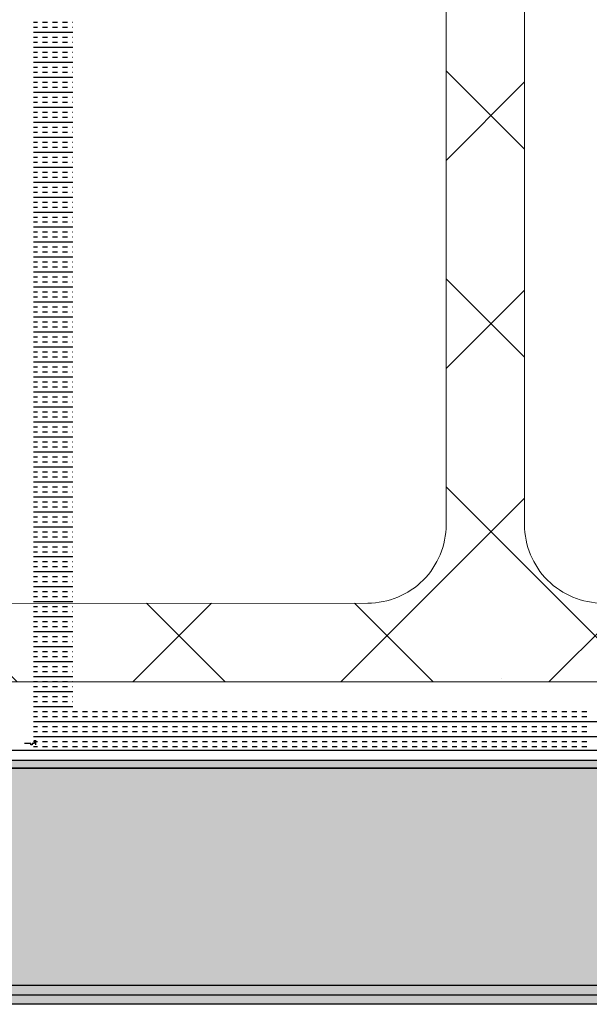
# Model space of a CAD drawing. Header units: millimetres. Extents: x -11575 to 52845, y -36266 to 23021.
# Tile 134 of 184: x 46679 to 47042, y 11101 to 11729. Entities that reach past the tile are written whole.
import ezdxf

# ---------------------------------------------------------------- set-up
doc = ezdxf.new("R2010")
doc.units = ezdxf.units.MM
doc.header["$MEASUREMENT"] = 0
doc.layers.add('GREY SCALE', color=9, linetype='Continuous', true_color=0x808080)
doc.layers.add('GREYSCALE', color=9, linetype='Continuous', lineweight=0, true_color=0x808080)
doc.layers.add('M-MEP-ELCT-TRUNKING', color=7, linetype='Continuous', lineweight=20, true_color=0x960000)

# ---------------------------------------------------------------- blocks, each defined once
blk = doc.blocks.new('FLOOR PLAN')
at = {"layer": 'GREYSCALE', "lineweight": -2, "ltscale": 0.25}
h = blk.add_hatch(color=0, dxfattribs=at)
h.dxf.hatch_style = 1
h.paths.add_polyline_path([(13791.57, 11256.64), (13791.57, 11107.11), (21062.97, 11107.11), (21062.97, 11256.64)])
h = blk.add_hatch(color=0, dxfattribs=at)
h.dxf.hatch_style = 1
h.paths.add_polyline_path([(13949.55, 11251.55), (13949.56, 11101.18), (21261.6, 11101.46), (21261.59, 11251.83)])
at = {"layer": 'GREYSCALE', "color": 0, "lineweight": -2}
for p, q in [((16687.27, 11726.96), (16689.97, 11726.96)), ((16693.15, 11726.96), (16696.33, 11726.96)), ((16699.51, 11726.96), (16702.7, 11726.96)), ((16705.88, 11726.96), (16709.06, 11726.96)), ((16712.25, 11726.96), (16712.33, 11726.96)), ((16687.27, 11723.77), (16689.97, 11723.77)), ((16687.27, 11720.59), (16712.33, 11720.59)), ((16693.15, 11723.77), (16696.33, 11723.77)), ((16699.51, 11723.77), (16702.7, 11723.77)), ((16705.88, 11723.77), (16709.06, 11723.77)), ((16712.25, 11723.77), (16712.33, 11723.77)), ((16687.27, 11717.41), (16689.97, 11717.41)), ((16687.27, 11714.23), (16689.97, 11714.23)), ((16693.15, 11717.41), (16696.33, 11717.41)), ((16693.15, 11714.23), (16696.33, 11714.23)), ((16699.51, 11717.41), (16702.7, 11717.41)), ((16699.51, 11714.23), (16702.7, 11714.23)), ((16705.88, 11717.41), (16709.06, 11717.41)), ((16705.88, 11714.23), (16709.06, 11714.23)), ((16712.25, 11717.41), (16712.33, 11717.41)), ((16712.25, 11714.23), (16712.33, 11714.23)), ((16687.27, 11711.04), (16712.33, 11711.04)), ((16687.27, 11707.86), (16689.97, 11707.86)), ((16693.15, 11707.86), (16696.33, 11707.86)), ((16699.51, 11707.86), (16702.7, 11707.86)), ((16705.88, 11707.86), (16709.06, 11707.86)), ((16712.25, 11707.86), (16712.33, 11707.86)), ((16687.27, 11704.68), (16689.97, 11704.68)), ((16687.27, 11701.49), (16712.33, 11701.49)), ((16693.15, 11704.68), (16696.33, 11704.68)), ((16699.51, 11704.68), (16702.7, 11704.68)), ((16705.88, 11704.68), (16709.06, 11704.68)), ((16712.25, 11704.68), (16712.33, 11704.68)), ((16687.27, 11698.31), (16689.97, 11698.31)), ((16687.27, 11695.13), (16689.97, 11695.13)), ((16693.15, 11698.31), (16696.33, 11698.31)), ((16693.15, 11695.13), (16696.33, 11695.13)), ((16699.51, 11698.31), (16702.7, 11698.31)), ((16699.51, 11695.13), (16702.7, 11695.13)), ((16705.88, 11698.31), (16709.06, 11698.31)), ((16705.88, 11695.13), (16709.06, 11695.13)), ((16712.25, 11698.31), (16712.33, 11698.31)), ((16712.25, 11695.13), (16712.33, 11695.13)), ((16687.27, 11691.95), (16712.33, 11691.95)), ((16687.27, 11688.76), (16689.97, 11688.76)), ((16693.15, 11688.76), (16696.33, 11688.76)), ((16699.51, 11688.76), (16702.7, 11688.76)), ((16705.88, 11688.76), (16709.06, 11688.76)), ((16712.25, 11688.76), (16712.33, 11688.76)), ((16687.27, 11685.58), (16689.97, 11685.58)), ((16687.27, 11682.4), (16712.33, 11682.4)), ((16693.15, 11685.58), (16696.33, 11685.58)), ((16699.51, 11685.58), (16702.7, 11685.58)), ((16705.88, 11685.58), (16709.06, 11685.58)), ((16712.25, 11685.58), (16712.33, 11685.58)), ((16687.27, 11679.22), (16689.97, 11679.22)), ((16687.27, 11676.03), (16689.97, 11676.03)), ((16693.15, 11679.22), (16696.33, 11679.22)), ((16693.15, 11676.03), (16696.33, 11676.03)), ((16699.51, 11679.22), (16702.7, 11679.22)), ((16699.51, 11676.03), (16702.7, 11676.03)), ((16705.88, 11679.22), (16709.06, 11679.22)), ((16705.88, 11676.03), (16709.06, 11676.03)), ((16712.25, 11679.22), (16712.33, 11679.22)), ((16712.25, 11676.03), (16712.33, 11676.03)), ((16687.27, 11672.85), (16712.33, 11672.85)), ((16687.27, 11669.67), (16689.97, 11669.67)), ((16693.15, 11669.67), (16696.33, 11669.67)), ((16699.51, 11669.67), (16702.7, 11669.67)), ((16705.88, 11669.67), (16709.06, 11669.67)), ((16712.25, 11669.67), (16712.33, 11669.67)), ((16687.27, 11666.49), (16689.97, 11666.49)), ((16687.27, 11663.3), (16712.33, 11663.3)), ((16693.15, 11666.49), (16696.33, 11666.49)), ((16699.51, 11666.49), (16702.7, 11666.49)), ((16705.88, 11666.49), (16709.06, 11666.49)), ((16712.25, 11666.49), (16712.33, 11666.49)), ((16687.27, 11660.12), (16689.97, 11660.12)), ((16687.27, 11656.94), (16689.97, 11656.94)), ((16693.15, 11660.12), (16696.33, 11660.12)), ((16693.15, 11656.94), (16696.33, 11656.94)), ((16699.51, 11660.12), (16702.7, 11660.12)), ((16699.51, 11656.94), (16702.7, 11656.94)), ((16705.88, 11660.12), (16709.06, 11660.12)), ((16705.88, 11656.94), (16709.06, 11656.94)), ((16712.25, 11660.12), (16712.33, 11660.12)), ((16712.25, 11656.94), (16712.33, 11656.94)), ((16687.27, 11653.75), (16712.33, 11653.75)), ((16687.27, 11650.57), (16689.97, 11650.57)), ((16693.15, 11650.57), (16696.33, 11650.57)), ((16699.51, 11650.57), (16702.7, 11650.57)), ((16705.88, 11650.57), (16709.06, 11650.57)), ((16712.25, 11650.57), (16712.33, 11650.57)), ((16687.27, 11647.39), (16689.97, 11647.39)), ((16687.27, 11644.21), (16712.33, 11644.21)), ((16693.15, 11647.39), (16696.33, 11647.39)), ((16699.51, 11647.39), (16702.7, 11647.39)), ((16705.88, 11647.39), (16709.06, 11647.39)), ((16712.25, 11647.39), (16712.33, 11647.39)), ((16687.27, 11641.02), (16689.97, 11641.02)), ((16687.27, 11637.84), (16689.97, 11637.84)), ((16693.15, 11641.02), (16696.33, 11641.02)), ((16693.15, 11637.84), (16696.33, 11637.84)), ((16699.51, 11641.02), (16702.7, 11641.02)), ((16699.51, 11637.84), (16702.7, 11637.84)), ((16705.88, 11641.02), (16709.06, 11641.02)), ((16705.88, 11637.84), (16709.06, 11637.84)), ((16712.25, 11641.02), (16712.33, 11641.02)), ((16712.25, 11637.84), (16712.33, 11637.84)), ((16687.27, 11634.66), (16712.33, 11634.66)), ((16687.27, 11631.48), (16689.97, 11631.48)), ((16693.15, 11631.48), (16696.33, 11631.48)), ((16699.51, 11631.48), (16702.7, 11631.48)), ((16705.88, 11631.48), (16709.06, 11631.48)), ((16712.25, 11631.48), (16712.33, 11631.48)), ((16687.27, 11628.29), (16689.97, 11628.29)), ((16687.27, 11625.11), (16712.33, 11625.11)), ((16693.15, 11628.29), (16696.33, 11628.29)), ((16699.51, 11628.29), (16702.7, 11628.29)), ((16705.88, 11628.29), (16709.06, 11628.29)), ((16712.25, 11628.29), (16712.33, 11628.29)), ((16687.27, 11621.93), (16689.97, 11621.93)), ((16693.15, 11621.93), (16696.33, 11621.93)), ((16699.51, 11621.93), (16702.7, 11621.93)), ((16705.88, 11621.93), (16709.06, 11621.93)), ((16712.25, 11621.93), (16712.33, 11621.93)), ((16687.27, 11618.74), (16689.97, 11618.74)), ((16687.27, 11615.56), (16712.33, 11615.56)), ((16693.15, 11618.74), (16696.33, 11618.74)), ((16699.51, 11618.74), (16702.7, 11618.74)), ((16705.88, 11618.74), (16709.06, 11618.74)), ((16712.25, 11618.74), (16712.33, 11618.74)), ((16687.27, 11612.38), (16689.97, 11612.38)), ((16687.27, 11609.2), (16689.97, 11609.2)), ((16693.15, 11612.38), (16696.33, 11612.38)), ((16693.15, 11609.2), (16696.33, 11609.2)), ((16699.51, 11612.38), (16702.7, 11612.38)), ((16699.51, 11609.2), (16702.7, 11609.2)), ((16705.88, 11612.38), (16709.06, 11612.38)), ((16705.88, 11609.2), (16709.06, 11609.2)), ((16712.25, 11612.38), (16712.33, 11612.38)), ((16712.25, 11609.2), (16712.33, 11609.2)), ((16687.27, 11606.01), (16712.33, 11606.01)), ((16687.27, 11602.83), (16689.97, 11602.83)), ((16693.15, 11602.83), (16696.33, 11602.83)), ((16699.51, 11602.83), (16702.7, 11602.83)), ((16705.88, 11602.83), (16709.06, 11602.83)), ((16712.25, 11602.83), (16712.33, 11602.83)), ((16687.27, 11599.65), (16689.97, 11599.65)), ((16687.27, 11596.47), (16712.33, 11596.47)), ((16693.15, 11599.65), (16696.33, 11599.65)), ((16699.51, 11599.65), (16702.7, 11599.65)), ((16705.88, 11599.65), (16709.06, 11599.65)), ((16712.25, 11599.65), (16712.33, 11599.65)), ((16687.27, 11593.28), (16689.97, 11593.28)), ((16687.27, 11590.1), (16689.97, 11590.1)), ((16693.15, 11593.28), (16696.33, 11593.28)), ((16693.15, 11590.1), (16696.33, 11590.1)), ((16699.51, 11593.28), (16702.7, 11593.28)), ((16699.51, 11590.1), (16702.7, 11590.1)), ((16705.88, 11593.28), (16709.06, 11593.28)), ((16705.88, 11590.1), (16709.06, 11590.1)), ((16712.25, 11593.28), (16712.33, 11593.28)), ((16712.25, 11590.1), (16712.33, 11590.1)), ((16687.27, 11586.92), (16712.33, 11586.92)), ((16687.27, 11583.74), (16689.97, 11583.74)), ((16693.15, 11583.74), (16696.33, 11583.74)), ((16699.51, 11583.74), (16702.7, 11583.74)), ((16705.88, 11583.74), (16709.06, 11583.74)), ((16712.25, 11583.74), (16712.33, 11583.74)), ((16687.27, 11580.55), (16689.97, 11580.55)), ((16687.27, 11577.37), (16712.33, 11577.37)), ((16693.15, 11580.55), (16696.33, 11580.55)), ((16699.51, 11580.55), (16702.7, 11580.55)), ((16705.88, 11580.55), (16709.06, 11580.55)), ((16712.25, 11580.55), (16712.33, 11580.55)), ((16687.27, 11574.19), (16689.97, 11574.19)), ((16687.27, 11571), (16689.97, 11571)), ((16693.15, 11574.19), (16696.33, 11574.19)), ((16693.15, 11571), (16696.33, 11571)), ((16699.51, 11574.19), (16702.7, 11574.19)), ((16699.51, 11571), (16702.7, 11571)), ((16705.88, 11574.19), (16709.06, 11574.19)), ((16705.88, 11571), (16709.06, 11571)), ((16712.25, 11574.19), (16712.33, 11574.19)), ((16712.25, 11571), (16712.33, 11571)), ((16687.27, 11567.82), (16712.33, 11567.82)), ((16687.27, 11564.64), (16689.97, 11564.64)), ((16693.15, 11564.64), (16696.33, 11564.64)), ((16699.51, 11564.64), (16702.7, 11564.64)), ((16705.88, 11564.64), (16709.06, 11564.64)), ((16712.25, 11564.64), (16712.33, 11564.64)), ((16687.27, 11561.46), (16689.97, 11561.46)), ((16687.27, 11558.27), (16712.33, 11558.27)), ((16693.15, 11561.46), (16696.33, 11561.46)), ((16699.51, 11561.46), (16702.7, 11561.46)), ((16705.88, 11561.46), (16709.06, 11561.46)), ((16712.25, 11561.46), (16712.33, 11561.46)), ((16687.27, 11555.09), (16689.97, 11555.09)), ((16687.27, 11551.91), (16689.97, 11551.91)), ((16693.15, 11555.09), (16696.33, 11555.09)), ((16693.15, 11551.91), (16696.33, 11551.91)), ((16699.51, 11555.09), (16702.7, 11555.09)), ((16699.51, 11551.91), (16702.7, 11551.91)), ((16705.88, 11555.09), (16709.06, 11555.09)), ((16705.88, 11551.91), (16709.06, 11551.91)), ((16712.25, 11555.09), (16712.33, 11555.09)), ((16712.25, 11551.91), (16712.33, 11551.91)), ((16687.27, 11548.73), (16712.33, 11548.73)), ((16687.27, 11545.54), (16689.97, 11545.54)), ((16693.15, 11545.54), (16696.33, 11545.54)), ((16699.51, 11545.54), (16702.7, 11545.54)), ((16705.88, 11545.54), (16709.06, 11545.54)), ((16712.25, 11545.54), (16712.33, 11545.54)), ((16687.27, 11542.36), (16689.97, 11542.36)), ((16687.27, 11539.18), (16712.33, 11539.18)), ((16693.15, 11542.36), (16696.33, 11542.36)), ((16699.51, 11542.36), (16702.7, 11542.36)), ((16705.88, 11542.36), (16709.06, 11542.36)), ((16712.25, 11542.36), (16712.33, 11542.36)), ((16687.27, 11535.99), (16689.97, 11535.99)), ((16687.27, 11532.81), (16689.97, 11532.81)), ((16693.15, 11535.99), (16696.33, 11535.99)), ((16693.15, 11532.81), (16696.33, 11532.81)), ((16699.51, 11535.99), (16702.7, 11535.99)), ((16699.51, 11532.81), (16702.7, 11532.81)), ((16705.88, 11535.99), (16709.06, 11535.99)), ((16705.88, 11532.81), (16709.06, 11532.81)), ((16712.25, 11535.99), (16712.33, 11535.99)), ((16712.25, 11532.81), (16712.33, 11532.81)), ((16687.27, 11529.63), (16712.33, 11529.63)), ((16687.27, 11526.45), (16689.97, 11526.45)), ((16693.15, 11526.45), (16696.33, 11526.45)), ((16699.51, 11526.45), (16702.7, 11526.45)), ((16705.88, 11526.45), (16709.06, 11526.45)), ((16712.25, 11526.45), (16712.33, 11526.45)), ((16687.27, 11523.26), (16689.97, 11523.26)), ((16687.27, 11520.08), (16712.33, 11520.08)), ((16693.15, 11523.26), (16696.33, 11523.26)), ((16699.51, 11523.26), (16702.7, 11523.26)), ((16705.88, 11523.26), (16709.06, 11523.26)), ((16712.25, 11523.26), (16712.33, 11523.26)), ((16687.27, 11516.9), (16689.97, 11516.9)), ((16687.27, 11513.72), (16689.97, 11513.72)), ((16693.15, 11516.9), (16696.33, 11516.9)), ((16693.15, 11513.72), (16696.33, 11513.72)), ((16699.51, 11516.9), (16702.7, 11516.9)), ((16699.51, 11513.72), (16702.7, 11513.72)), ((16705.88, 11516.9), (16709.06, 11516.9)), ((16705.88, 11513.72), (16709.06, 11513.72)), ((16712.25, 11516.9), (16712.33, 11516.9)), ((16712.25, 11513.72), (16712.33, 11513.72)), ((16687.27, 11510.53), (16712.33, 11510.53)), ((16687.27, 11507.35), (16689.97, 11507.35)), ((16693.15, 11507.35), (16696.33, 11507.35)), ((16699.51, 11507.35), (16702.7, 11507.35)), ((16705.88, 11507.35), (16709.06, 11507.35)), ((16712.25, 11507.35), (16712.33, 11507.35)), ((16687.27, 11504.17), (16689.97, 11504.17)), ((16687.27, 11500.99), (16712.33, 11500.99)), ((16693.15, 11504.17), (16696.33, 11504.17)), ((16699.51, 11504.17), (16702.7, 11504.17)), ((16705.88, 11504.17), (16709.06, 11504.17)), ((16712.25, 11504.17), (16712.33, 11504.17)), ((16687.27, 11497.8), (16689.97, 11497.8)), ((16687.27, 11494.62), (16689.97, 11494.62)), ((16693.15, 11497.8), (16696.33, 11497.8)), ((16693.15, 11494.62), (16696.33, 11494.62)), ((16699.51, 11497.8), (16702.7, 11497.8)), ((16699.51, 11494.62), (16702.7, 11494.62)), ((16705.88, 11497.8), (16709.06, 11497.8)), ((16705.88, 11494.62), (16709.06, 11494.62)), ((16712.25, 11497.8), (16712.33, 11497.8)), ((16712.25, 11494.62), (16712.33, 11494.62)), ((16687.27, 11491.44), (16712.33, 11491.44)), ((16687.27, 11488.25), (16689.97, 11488.25)), ((16693.15, 11488.25), (16696.33, 11488.25)), ((16699.51, 11488.25), (16702.7, 11488.25)), ((16705.88, 11488.25), (16709.06, 11488.25)), ((16712.25, 11488.25), (16712.33, 11488.25)), ((16687.27, 11485.07), (16689.97, 11485.07)), ((16687.27, 11481.89), (16712.33, 11481.89)), ((16693.15, 11485.07), (16696.33, 11485.07)), ((16699.51, 11485.07), (16702.7, 11485.07)), ((16705.88, 11485.07), (16709.06, 11485.07)), ((16712.25, 11485.07), (16712.33, 11485.07)), ((16687.27, 11478.71), (16689.97, 11478.71)), ((16687.27, 11475.52), (16689.97, 11475.52)), ((16693.15, 11478.71), (16696.33, 11478.71)), ((16693.15, 11475.52), (16696.33, 11475.52)), ((16699.51, 11478.71), (16702.7, 11478.71)), ((16699.51, 11475.52), (16702.7, 11475.52)), ((16705.88, 11478.71), (16709.06, 11478.71)), ((16705.88, 11475.52), (16709.06, 11475.52)), ((16712.25, 11478.71), (16712.33, 11478.71)), ((16712.25, 11475.52), (16712.33, 11475.52)), ((16687.27, 11472.34), (16712.33, 11472.34)), ((16687.27, 11469.16), (16689.97, 11469.16)), ((16693.15, 11469.16), (16696.33, 11469.16)), ((16699.51, 11469.16), (16702.7, 11469.16)), ((16705.88, 11469.16), (16709.06, 11469.16)), ((16712.25, 11469.16), (16712.33, 11469.16)), ((16687.27, 11465.98), (16689.97, 11465.98)), ((16687.27, 11462.79), (16712.33, 11462.79)), ((16693.15, 11465.98), (16696.33, 11465.98)), ((16699.51, 11465.98), (16702.7, 11465.98)), ((16705.88, 11465.98), (16709.06, 11465.98)), ((16712.25, 11465.98), (16712.33, 11465.98)), ((16687.27, 11459.61), (16689.97, 11459.61)), ((16687.27, 11456.43), (16689.97, 11456.43)), ((16693.15, 11459.61), (16696.33, 11459.61)), ((16693.15, 11456.43), (16696.33, 11456.43)), ((16699.51, 11459.61), (16702.7, 11459.61)), ((16699.51, 11456.43), (16702.7, 11456.43)), ((16705.88, 11459.61), (16709.06, 11459.61)), ((16705.88, 11456.43), (16709.06, 11456.43)), ((16712.25, 11459.61), (16712.33, 11459.61)), ((16712.25, 11456.43), (16712.33, 11456.43)), ((16687.27, 11453.24), (16712.33, 11453.24)), ((16687.27, 11450.06), (16689.97, 11450.06)), ((16693.15, 11450.06), (16696.33, 11450.06)), ((16699.51, 11450.06), (16702.7, 11450.06)), ((16705.88, 11450.06), (16709.06, 11450.06)), ((16712.25, 11450.06), (16712.33, 11450.06)), ((16687.27, 11446.88), (16689.97, 11446.88)), ((16687.27, 11443.7), (16712.33, 11443.7)), ((16693.15, 11446.88), (16696.33, 11446.88)), ((16699.51, 11446.88), (16702.7, 11446.88)), ((16705.88, 11446.88), (16709.06, 11446.88)), ((16712.25, 11446.88), (16712.33, 11446.88)), ((16687.27, 11440.51), (16689.97, 11440.51)), ((16687.27, 11437.33), (16689.97, 11437.33)), ((16693.15, 11440.51), (16696.33, 11440.51)), ((16693.15, 11437.33), (16696.33, 11437.33)), ((16699.51, 11440.51), (16702.7, 11440.51)), ((16699.51, 11437.33), (16702.7, 11437.33)), ((16705.88, 11440.51), (16709.06, 11440.51)), ((16705.88, 11437.33), (16709.06, 11437.33)), ((16712.25, 11440.51), (16712.33, 11440.51)), ((16712.25, 11437.33), (16712.33, 11437.33)), ((16687.27, 11434.15), (16712.33, 11434.15)), ((16687.27, 11430.97), (16689.97, 11430.97)), ((16693.15, 11430.97), (16696.33, 11430.97)), ((16699.51, 11430.97), (16702.7, 11430.97)), ((16705.88, 11430.97), (16709.06, 11430.97)), ((16712.25, 11430.97), (16712.33, 11430.97)), ((16687.27, 11427.78), (16689.97, 11427.78)), ((16687.27, 11424.6), (16712.33, 11424.6)), ((16693.15, 11427.78), (16696.33, 11427.78)), ((16699.51, 11427.78), (16702.7, 11427.78)), ((16705.88, 11427.78), (16709.06, 11427.78)), ((16712.25, 11427.78), (16712.33, 11427.78)), ((16687.27, 11421.42), (16689.97, 11421.42)), ((16687.27, 11418.24), (16689.97, 11418.24)), ((16693.15, 11421.42), (16696.33, 11421.42)), ((16693.15, 11418.24), (16696.33, 11418.24)), ((16699.51, 11421.42), (16702.7, 11421.42)), ((16699.51, 11418.24), (16702.7, 11418.24)), ((16705.88, 11421.42), (16709.06, 11421.42)), ((16705.88, 11418.24), (16709.06, 11418.24)), ((16712.25, 11421.42), (16712.33, 11421.42)), ((16712.25, 11418.24), (16712.33, 11418.24)), ((16687.27, 11415.05), (16712.33, 11415.05)), ((16687.27, 11411.87), (16689.97, 11411.87)), ((16693.15, 11411.87), (16696.33, 11411.87)), ((16699.51, 11411.87), (16702.7, 11411.87)), ((16705.88, 11411.87), (16709.06, 11411.87)), ((16712.25, 11411.87), (16712.33, 11411.87)), ((16687.27, 11408.69), (16689.97, 11408.69)), ((16687.27, 11405.5), (16712.33, 11405.5)), ((16693.15, 11408.69), (16696.33, 11408.69)), ((16699.51, 11408.69), (16702.7, 11408.69)), ((16705.88, 11408.69), (16709.06, 11408.69)), ((16712.25, 11408.69), (16712.33, 11408.69)), ((16687.27, 11402.32), (16689.97, 11402.32)), ((16693.15, 11402.32), (16696.33, 11402.32)), ((16699.51, 11402.32), (16702.7, 11402.32)), ((16705.88, 11402.32), (16709.06, 11402.32)), ((16712.25, 11402.32), (16712.33, 11402.32)), ((16687.27, 11399.14), (16689.97, 11399.14)), ((16687.27, 11395.96), (16712.33, 11395.96)), ((16693.15, 11399.14), (16696.33, 11399.14)), ((16699.51, 11399.14), (16702.7, 11399.14)), ((16705.88, 11399.14), (16709.06, 11399.14)), ((16712.25, 11399.14), (16712.33, 11399.14)), ((16687.27, 11392.77), (16689.97, 11392.77)), ((16687.27, 11389.59), (16689.97, 11389.59)), ((16693.15, 11392.77), (16696.33, 11392.77)), ((16693.15, 11389.59), (16696.33, 11389.59)), ((16699.51, 11392.77), (16702.7, 11392.77)), ((16699.51, 11389.59), (16702.7, 11389.59)), ((16705.88, 11392.77), (16709.06, 11392.77)), ((16705.88, 11389.59), (16709.06, 11389.59)), ((16712.25, 11392.77), (16712.33, 11392.77)), ((16712.25, 11389.59), (16712.33, 11389.59)), ((16687.27, 11386.41), (16712.33, 11386.41)), ((16687.27, 11383.23), (16689.97, 11383.23)), ((16693.15, 11383.23), (16696.33, 11383.23)), ((16699.51, 11383.23), (16702.7, 11383.23)), ((16705.88, 11383.23), (16709.06, 11383.23)), ((16712.25, 11383.23), (16712.33, 11383.23)), ((16687.27, 11380.04), (16689.97, 11380.04)), ((16687.27, 11376.86), (16712.33, 11376.86)), ((16693.15, 11380.04), (16696.33, 11380.04)), ((16699.51, 11380.04), (16702.7, 11380.04)), ((16705.88, 11380.04), (16709.06, 11380.04)), ((16712.25, 11380.04), (16712.33, 11380.04)), ((16687.27, 11373.68), (16689.97, 11373.68)), ((16687.27, 11370.49), (16689.97, 11370.49)), ((16693.15, 11373.68), (16696.33, 11373.68)), ((16693.15, 11370.49), (16696.33, 11370.49)), ((16699.51, 11373.68), (16702.7, 11373.68)), ((16699.51, 11370.49), (16702.7, 11370.49)), ((16705.88, 11373.68), (16709.06, 11373.68)), ((16705.88, 11370.49), (16709.06, 11370.49)), ((16712.25, 11373.68), (16712.33, 11373.68)), ((16712.25, 11370.49), (16712.33, 11370.49)), ((16687.27, 11367.31), (16712.33, 11367.31)), ((16687.27, 11364.13), (16689.97, 11364.13)), ((16693.15, 11364.13), (16696.33, 11364.13)), ((16699.51, 11364.13), (16702.7, 11364.13)), ((16705.88, 11364.13), (16709.06, 11364.13)), ((16712.25, 11364.13), (16712.33, 11364.13)), ((16687.27, 11360.95), (16689.97, 11360.95)), ((16687.27, 11357.76), (16712.33, 11357.76)), ((16693.15, 11360.95), (16696.33, 11360.95)), ((16699.51, 11360.95), (16702.7, 11360.95)), ((16705.88, 11360.95), (16709.06, 11360.95)), ((16712.25, 11360.95), (16712.33, 11360.95)), ((16687.27, 11354.58), (16689.97, 11354.58)), ((16687.27, 11351.4), (16689.97, 11351.4)), ((16693.15, 11354.58), (16696.33, 11354.58)), ((16693.15, 11351.4), (16696.33, 11351.4)), ((16699.51, 11354.58), (16702.7, 11354.58)), ((16699.51, 11351.4), (16702.7, 11351.4)), ((16705.88, 11354.58), (16709.06, 11354.58)), ((16705.88, 11351.4), (16709.06, 11351.4)), ((16712.25, 11354.58), (16712.33, 11354.58)), ((16712.25, 11351.4), (16712.33, 11351.4)), ((16687.27, 11348.22), (16712.33, 11348.22)), ((16687.27, 11345.03), (16689.97, 11345.03)), ((16693.15, 11345.03), (16696.33, 11345.03)), ((16699.51, 11345.03), (16702.7, 11345.03)), ((16705.88, 11345.03), (16709.06, 11345.03)), ((16712.25, 11345.03), (16712.33, 11345.03)), ((16687.27, 11341.85), (16689.97, 11341.85)), ((16687.27, 11338.67), (16712.33, 11338.67)), ((16693.15, 11341.85), (16696.33, 11341.85)), ((16699.51, 11341.85), (16702.7, 11341.85)), ((16705.88, 11341.85), (16709.06, 11341.85)), ((16712.25, 11341.85), (16712.33, 11341.85)), ((16687.27, 11335.49), (16689.97, 11335.49)), ((16687.27, 11332.3), (16689.97, 11332.3)), ((16693.15, 11335.49), (16696.33, 11335.49)), ((16693.15, 11332.3), (16696.33, 11332.3)), ((16699.51, 11335.49), (16702.7, 11335.49)), ((16699.51, 11332.3), (16702.7, 11332.3)), ((16705.88, 11335.49), (16709.06, 11335.49)), ((16705.88, 11332.3), (16709.06, 11332.3)), ((16712.25, 11335.49), (16712.33, 11335.49)), ((16712.25, 11332.3), (16712.33, 11332.3)), ((16687.27, 11329.12), (16712.33, 11329.12)), ((16687.27, 11325.94), (16689.97, 11325.94)), ((16693.15, 11325.94), (16696.33, 11325.94)), ((16699.51, 11325.94), (16702.7, 11325.94)), ((16705.88, 11325.94), (16709.06, 11325.94)), ((16712.25, 11325.94), (16712.33, 11325.94)), ((16687.27, 11322.75), (16689.97, 11322.75)), ((16687.27, 11319.57), (16712.33, 11319.57)), ((16693.15, 11322.75), (16696.33, 11322.75)), ((16699.51, 11322.75), (16702.7, 11322.75)), ((16705.88, 11322.75), (16709.06, 11322.75)), ((16712.25, 11322.75), (16712.33, 11322.75)), ((16687.27, 11316.39), (16689.97, 11316.39)), ((16687.27, 11313.21), (16689.97, 11313.21)), ((16693.15, 11316.39), (16696.33, 11316.39)), ((16693.15, 11313.21), (16696.33, 11313.21)), ((16699.51, 11316.39), (16702.7, 11316.39)), ((16699.51, 11313.21), (16702.7, 11313.21)), ((16705.88, 11316.39), (16709.06, 11316.39)), ((16705.88, 11313.21), (16709.06, 11313.21)), ((16712.25, 11316.39), (16712.33, 11316.39)), ((16712.25, 11313.21), (16712.33, 11313.21)), ((16687.27, 11310.02), (16712.33, 11310.02)), ((16687.27, 11306.84), (16689.97, 11306.84)), ((16693.15, 11306.84), (16696.33, 11306.84)), ((16699.51, 11306.84), (16702.7, 11306.84)), ((16705.88, 11306.84), (16709.06, 11306.84)), ((16712.25, 11306.84), (16712.33, 11306.84)), ((16985.71, 11308.55), (16985.71, 11308.55)), ((16687.27, 11303.66), (16689.97, 11303.66)), ((16687.27, 11300.48), (16712.33, 11300.48)), ((16693.15, 11303.66), (16696.33, 11303.66)), ((16699.51, 11303.66), (16702.7, 11303.66)), ((16705.88, 11303.66), (16709.06, 11303.66)), ((16712.25, 11303.66), (16712.33, 11303.66)), ((16687.27, 11297.29), (16689.97, 11297.29)), ((16687.27, 11294.11), (16689.97, 11294.11)), ((16693.15, 11297.29), (16696.33, 11297.29)), ((16693.15, 11294.11), (16696.33, 11294.11)), ((16699.51, 11297.29), (16702.7, 11297.29)), ((16699.51, 11294.11), (16702.7, 11294.11)), ((16705.88, 11297.29), (16709.06, 11297.29)), ((16705.88, 11294.11), (16709.06, 11294.11)), ((16712.25, 11297.29), (16712.33, 11297.29)), ((16712.25, 11294.11), (16712.33, 11294.11)), ((16687.27, 11290.93), (16712.33, 11290.93)), ((16687.27, 11287.74), (16689.97, 11287.74)), ((16693.15, 11287.74), (16696.33, 11287.74)), ((16699.51, 11287.74), (16702.7, 11287.74)), ((16705.88, 11287.74), (16709.06, 11287.74)), ((16712.25, 11287.74), (16715.43, 11287.74)), ((16718.61, 11287.74), (16721.79, 11287.74)), ((16724.98, 11287.74), (16728.16, 11287.74)), ((16731.34, 11287.74), (16734.52, 11287.74)), ((16737.71, 11287.74), (16740.89, 11287.74)), ((16744.07, 11287.74), (16747.26, 11287.74)), ((16750.44, 11287.74), (16753.62, 11287.74)), ((16756.8, 11287.74), (16759.99, 11287.74)), ((16763.17, 11287.74), (16766.35, 11287.74)), ((16769.53, 11287.74), (16772.72, 11287.74)), ((16775.9, 11287.74), (16779.08, 11287.74)), ((16782.26, 11287.74), (16785.45, 11287.74)), ((16788.63, 11287.74), (16791.81, 11287.74)), ((16795, 11287.74), (16798.18, 11287.74)), ((16801.36, 11287.74), (16804.54, 11287.74)), ((16807.73, 11287.74), (16810.91, 11287.74)), ((16814.09, 11287.74), (16817.27, 11287.74)), ((16820.46, 11287.74), (16823.64, 11287.74)), ((16826.82, 11287.74), (16830.01, 11287.74)), ((16833.19, 11287.74), (16836.37, 11287.74)), ((16839.55, 11287.74), (16842.74, 11287.74)), ((16845.92, 11287.74), (16849.1, 11287.74)), ((16852.28, 11287.74), (16855.47, 11287.74)), ((16858.65, 11287.74), (16861.83, 11287.74)), ((16865.01, 11287.74), (16868.2, 11287.74)), ((16871.38, 11287.74), (16874.56, 11287.74)), ((16877.75, 11287.74), (16880.93, 11287.74)), ((16884.11, 11287.74), (16887.29, 11287.74)), ((16890.48, 11287.74), (16893.66, 11287.74)), ((16896.84, 11287.74), (16900.02, 11287.74)), ((16903.21, 11287.74), (16906.39, 11287.74)), ((16909.57, 11287.74), (16912.76, 11287.74)), ((16915.94, 11287.74), (16919.12, 11287.74)), ((16922.3, 11287.74), (16925.49, 11287.74)), ((16928.67, 11287.74), (16931.85, 11287.74)), ((16935.03, 11287.74), (16938.22, 11287.74)), ((16941.4, 11287.74), (16944.58, 11287.74)), ((16947.76, 11287.74), (16950.95, 11287.74)), ((16954.13, 11287.74), (16957.31, 11287.74)), ((16960.5, 11287.74), (16963.68, 11287.74)), ((16966.86, 11287.74), (16970.04, 11287.74)), ((16973.23, 11287.74), (16976.41, 11287.74)), ((16979.59, 11287.74), (16982.77, 11287.74)), ((16985.96, 11287.74), (16989.14, 11287.74)), ((16992.32, 11287.74), (16995.51, 11287.74)), ((16998.69, 11287.74), (17001.87, 11287.74)), ((17005.05, 11287.74), (17008.24, 11287.74)), ((17011.42, 11287.74), (17014.6, 11287.74)), ((17017.78, 11287.74), (17020.97, 11287.74)), ((17024.15, 11287.74), (17027.33, 11287.74)), ((17030.51, 11287.74), (17033.7, 11287.74)), ((17036.88, 11287.74), (17040.06, 11287.74)), ((16687.27, 11284.56), (16689.97, 11284.56)), ((16687.27, 11281.38), (17388.96, 11281.38)), ((16693.15, 11284.56), (16696.33, 11284.56)), ((16699.51, 11284.56), (16702.7, 11284.56)), ((16705.88, 11284.56), (16709.06, 11284.56)), ((16712.25, 11284.56), (16715.43, 11284.56)), ((16718.61, 11284.56), (16721.79, 11284.56)), ((16724.98, 11284.56), (16728.16, 11284.56)), ((16731.34, 11284.56), (16734.52, 11284.56)), ((16737.71, 11284.56), (16740.89, 11284.56)), ((16744.07, 11284.56), (16747.26, 11284.56)), ((16750.44, 11284.56), (16753.62, 11284.56)), ((16756.8, 11284.56), (16759.99, 11284.56)), ((16763.17, 11284.56), (16766.35, 11284.56)), ((16769.53, 11284.56), (16772.72, 11284.56)), ((16775.9, 11284.56), (16779.08, 11284.56)), ((16782.26, 11284.56), (16785.45, 11284.56)), ((16788.63, 11284.56), (16791.81, 11284.56)), ((16795, 11284.56), (16798.18, 11284.56)), ((16801.36, 11284.56), (16804.54, 11284.56)), ((16807.73, 11284.56), (16810.91, 11284.56)), ((16814.09, 11284.56), (16817.27, 11284.56)), ((16820.46, 11284.56), (16823.64, 11284.56)), ((16826.82, 11284.56), (16830.01, 11284.56)), ((16833.19, 11284.56), (16836.37, 11284.56)), ((16839.55, 11284.56), (16842.74, 11284.56)), ((16845.92, 11284.56), (16849.1, 11284.56)), ((16852.28, 11284.56), (16855.47, 11284.56)), ((16858.65, 11284.56), (16861.83, 11284.56)), ((16865.01, 11284.56), (16868.2, 11284.56)), ((16871.38, 11284.56), (16874.56, 11284.56)), ((16877.75, 11284.56), (16880.93, 11284.56)), ((16884.11, 11284.56), (16887.29, 11284.56)), ((16890.48, 11284.56), (16893.66, 11284.56)), ((16896.84, 11284.56), (16900.02, 11284.56)), ((16903.21, 11284.56), (16906.39, 11284.56)), ((16909.57, 11284.56), (16912.76, 11284.56)), ((16915.94, 11284.56), (16919.12, 11284.56)), ((16922.3, 11284.56), (16925.49, 11284.56)), ((16928.67, 11284.56), (16931.85, 11284.56)), ((16935.03, 11284.56), (16938.22, 11284.56)), ((16941.4, 11284.56), (16944.58, 11284.56)), ((16947.76, 11284.56), (16950.95, 11284.56)), ((16954.13, 11284.56), (16957.31, 11284.56)), ((16960.5, 11284.56), (16963.68, 11284.56)), ((16966.86, 11284.56), (16970.04, 11284.56)), ((16973.23, 11284.56), (16976.41, 11284.56)), ((16979.59, 11284.56), (16982.77, 11284.56)), ((16985.96, 11284.56), (16989.14, 11284.56)), ((16992.32, 11284.56), (16995.51, 11284.56)), ((16998.69, 11284.56), (17001.87, 11284.56)), ((17005.05, 11284.56), (17008.24, 11284.56)), ((17011.42, 11284.56), (17014.6, 11284.56)), ((17017.78, 11284.56), (17020.97, 11284.56)), ((17024.15, 11284.56), (17027.33, 11284.56)), ((17030.51, 11284.56), (17033.7, 11284.56)), ((17036.88, 11284.56), (17040.06, 11284.56)), ((16687.27, 11278.2), (16689.97, 11278.2)), ((16687.27, 11275.01), (16689.97, 11275.01)), ((16693.15, 11278.2), (16696.33, 11278.2)), ((16693.15, 11275.01), (16696.33, 11275.01)), ((16699.51, 11278.2), (16702.7, 11278.2)), ((16699.51, 11275.01), (16702.7, 11275.01)), ((16705.88, 11278.2), (16709.06, 11278.2)), ((16705.88, 11275.01), (16709.06, 11275.01)), ((16712.25, 11278.2), (16715.43, 11278.2)), ((16712.25, 11275.01), (16715.43, 11275.01)), ((16718.61, 11278.2), (16721.79, 11278.2)), ((16718.61, 11275.01), (16721.79, 11275.01)), ((16724.98, 11278.2), (16728.16, 11278.2)), ((16724.98, 11275.01), (16728.16, 11275.01)), ((16731.34, 11278.2), (16734.52, 11278.2)), ((16731.34, 11275.01), (16734.52, 11275.01)), ((16737.71, 11278.2), (16740.89, 11278.2)), ((16737.71, 11275.01), (16740.89, 11275.01)), ((16744.07, 11278.2), (16747.26, 11278.2)), ((16744.07, 11275.01), (16747.26, 11275.01)), ((16750.44, 11278.2), (16753.62, 11278.2)), ((16750.44, 11275.01), (16753.62, 11275.01)), ((16756.8, 11278.2), (16759.99, 11278.2)), ((16756.8, 11275.01), (16759.99, 11275.01)), ((16763.17, 11278.2), (16766.35, 11278.2)), ((16763.17, 11275.01), (16766.35, 11275.01)), ((16769.53, 11278.2), (16772.72, 11278.2)), ((16769.53, 11275.01), (16772.72, 11275.01)), ((16775.9, 11278.2), (16779.08, 11278.2)), ((16775.9, 11275.01), (16779.08, 11275.01)), ((16782.26, 11278.2), (16785.45, 11278.2)), ((16782.26, 11275.01), (16785.45, 11275.01)), ((16788.63, 11278.2), (16791.81, 11278.2)), ((16788.63, 11275.01), (16791.81, 11275.01)), ((16795, 11278.2), (16798.18, 11278.2)), ((16795, 11275.01), (16798.18, 11275.01)), ((16801.36, 11278.2), (16804.54, 11278.2)), ((16801.36, 11275.01), (16804.54, 11275.01)), ((16807.73, 11278.2), (16810.91, 11278.2)), ((16807.73, 11275.01), (16810.91, 11275.01)), ((16814.09, 11278.2), (16817.27, 11278.2)), ((16814.09, 11275.01), (16817.27, 11275.01)), ((16820.46, 11278.2), (16823.64, 11278.2)), ((16820.46, 11275.01), (16823.64, 11275.01)), ((16826.82, 11278.2), (16830.01, 11278.2)), ((16826.82, 11275.01), (16830.01, 11275.01)), ((16833.19, 11278.2), (16836.37, 11278.2)), ((16833.19, 11275.01), (16836.37, 11275.01)), ((16839.55, 11278.2), (16842.74, 11278.2)), ((16839.55, 11275.01), (16842.74, 11275.01)), ((16845.92, 11278.2), (16849.1, 11278.2)), ((16845.92, 11275.01), (16849.1, 11275.01)), ((16852.28, 11278.2), (16855.47, 11278.2)), ((16852.28, 11275.01), (16855.47, 11275.01)), ((16858.65, 11278.2), (16861.83, 11278.2)), ((16858.65, 11275.01), (16861.83, 11275.01)), ((16865.01, 11278.2), (16868.2, 11278.2)), ((16865.01, 11275.01), (16868.2, 11275.01)), ((16871.38, 11278.2), (16874.56, 11278.2)), ((16871.38, 11275.01), (16874.56, 11275.01)), ((16877.75, 11278.2), (16880.93, 11278.2)), ((16877.75, 11275.01), (16880.93, 11275.01)), ((16884.11, 11278.2), (16887.29, 11278.2)), ((16884.11, 11275.01), (16887.29, 11275.01)), ((16890.48, 11278.2), (16893.66, 11278.2)), ((16890.48, 11275.01), (16893.66, 11275.01)), ((16896.84, 11278.2), (16900.02, 11278.2)), ((16896.84, 11275.01), (16900.02, 11275.01)), ((16903.21, 11278.2), (16906.39, 11278.2)), ((16903.21, 11275.01), (16906.39, 11275.01)), ((16909.57, 11278.2), (16912.76, 11278.2)), ((16909.57, 11275.01), (16912.76, 11275.01)), ((16915.94, 11278.2), (16919.12, 11278.2)), ((16915.94, 11275.01), (16919.12, 11275.01)), ((16922.3, 11278.2), (16925.49, 11278.2)), ((16922.3, 11275.01), (16925.49, 11275.01)), ((16928.67, 11278.2), (16931.85, 11278.2)), ((16928.67, 11275.01), (16931.85, 11275.01)), ((16935.03, 11278.2), (16938.22, 11278.2)), ((16935.03, 11275.01), (16938.22, 11275.01)), ((16941.4, 11278.2), (16944.58, 11278.2)), ((16941.4, 11275.01), (16944.58, 11275.01)), ((16947.76, 11278.2), (16950.95, 11278.2)), ((16947.76, 11275.01), (16950.95, 11275.01)), ((16954.13, 11278.2), (16957.31, 11278.2)), ((16954.13, 11275.01), (16957.31, 11275.01)), ((16960.5, 11278.2), (16963.68, 11278.2)), ((16960.5, 11275.01), (16963.68, 11275.01)), ((16966.86, 11278.2), (16970.04, 11278.2)), ((16966.86, 11275.01), (16970.04, 11275.01)), ((16973.23, 11278.2), (16976.41, 11278.2)), ((16973.23, 11275.01), (16976.41, 11275.01)), ((16979.59, 11278.2), (16982.77, 11278.2)), ((16979.59, 11275.01), (16982.77, 11275.01)), ((16985.96, 11278.2), (16989.14, 11278.2)), ((16985.96, 11275.01), (16989.14, 11275.01)), ((16992.32, 11278.2), (16995.51, 11278.2)), ((16992.32, 11275.01), (16995.51, 11275.01)), ((16998.69, 11278.2), (17001.87, 11278.2)), ((16998.69, 11275.01), (17001.87, 11275.01)), ((17005.05, 11278.2), (17008.24, 11278.2)), ((17005.05, 11275.01), (17008.24, 11275.01)), ((17011.42, 11278.2), (17014.6, 11278.2)), ((17011.42, 11275.01), (17014.6, 11275.01)), ((17017.78, 11278.2), (17020.97, 11278.2)), ((17017.78, 11275.01), (17020.97, 11275.01)), ((17024.15, 11278.2), (17027.33, 11278.2)), ((17024.15, 11275.01), (17027.33, 11275.01)), ((17030.51, 11278.2), (17033.7, 11278.2)), ((17030.51, 11275.01), (17033.7, 11275.01)), ((17036.88, 11278.2), (17040.06, 11278.2)), ((17036.88, 11275.01), (17040.06, 11275.01)), ((16687.27, 11271.83), (17388.96, 11271.83)), ((16687.27, 11268.65), (16689.97, 11268.65)), ((16687.7, 11269.46), (16687.7, 11267.41)), ((16688.7, 11269.46), (16688.7, 11267.41)), ((16693.15, 11268.65), (16696.33, 11268.65)), ((16699.51, 11268.65), (16702.7, 11268.65)), ((16705.88, 11268.65), (16709.06, 11268.65)), ((16712.25, 11268.65), (16715.43, 11268.65)), ((16718.61, 11268.65), (16721.79, 11268.65)), ((16724.98, 11268.65), (16728.16, 11268.65)), ((16731.34, 11268.65), (16734.52, 11268.65)), ((16737.71, 11268.65), (16740.89, 11268.65)), ((16744.07, 11268.65), (16747.26, 11268.65)), ((16750.44, 11268.65), (16753.62, 11268.65)), ((16756.8, 11268.65), (16759.99, 11268.65)), ((16763.17, 11268.65), (16766.35, 11268.65)), ((16769.53, 11268.65), (16772.72, 11268.65)), ((16775.9, 11268.65), (16779.08, 11268.65)), ((16782.26, 11268.65), (16785.45, 11268.65)), ((16788.63, 11268.65), (16791.81, 11268.65)), ((16795, 11268.65), (16798.18, 11268.65)), ((16801.36, 11268.65), (16804.54, 11268.65)), ((16807.73, 11268.65), (16810.91, 11268.65)), ((16814.09, 11268.65), (16817.27, 11268.65)), ((16820.46, 11268.65), (16823.64, 11268.65)), ((16826.82, 11268.65), (16830.01, 11268.65)), ((16833.19, 11268.65), (16836.37, 11268.65)), ((16839.55, 11268.65), (16842.74, 11268.65)), ((16845.92, 11268.65), (16849.1, 11268.65)), ((16852.28, 11268.65), (16855.47, 11268.65)), ((16858.65, 11268.65), (16861.83, 11268.65)), ((16865.01, 11268.65), (16868.2, 11268.65)), ((16871.38, 11268.65), (16874.56, 11268.65)), ((16877.75, 11268.65), (16880.93, 11268.65)), ((16884.11, 11268.65), (16887.29, 11268.65)), ((16890.48, 11268.65), (16893.66, 11268.65)), ((16896.84, 11268.65), (16900.02, 11268.65)), ((16903.21, 11268.65), (16906.39, 11268.65)), ((16909.57, 11268.65), (16912.76, 11268.65)), ((16915.94, 11268.65), (16919.12, 11268.65)), ((16922.3, 11268.65), (16925.49, 11268.65)), ((16928.67, 11268.65), (16931.85, 11268.65)), ((16935.03, 11268.65), (16938.22, 11268.65)), ((16941.4, 11268.65), (16944.58, 11268.65)), ((16947.76, 11268.65), (16950.95, 11268.65)), ((16954.13, 11268.65), (16957.31, 11268.65)), ((16960.5, 11268.65), (16963.68, 11268.65)), ((16966.86, 11268.65), (16970.04, 11268.65)), ((16973.23, 11268.65), (16976.41, 11268.65)), ((16979.59, 11268.65), (16982.77, 11268.65)), ((16985.96, 11268.65), (16989.14, 11268.65)), ((16992.32, 11268.65), (16995.51, 11268.65)), ((16998.69, 11268.65), (17001.87, 11268.65)), ((17005.05, 11268.65), (17008.24, 11268.65)), ((17011.42, 11268.65), (17014.6, 11268.65)), ((17017.78, 11268.65), (17020.97, 11268.65)), ((17024.15, 11268.65), (17027.33, 11268.65)), ((17030.51, 11268.65), (17033.7, 11268.65)), ((17036.88, 11268.65), (17040.06, 11268.65)), ((16685.69, 11267.41), (16681.71, 11267.41)), ((16685.69, 11266.61), (16685.69, 11267.41)), ((16686.49, 11266.61), (16685.69, 11266.61)), ((16687.7, 11267.41), (16686.49, 11267.41)), ((16686.49, 11267.41), (16686.49, 11266.61)), ((16687.27, 11265.47), (16689.97, 11265.47)), ((16688.7, 11267.41), (16688.7, 11266.61)), ((16693.15, 11265.47), (16696.33, 11265.47)), ((16699.51, 11265.47), (16702.7, 11265.47)), ((16705.88, 11265.47), (16709.06, 11265.47)), ((16712.25, 11265.47), (16715.43, 11265.47)), ((16718.61, 11265.47), (16721.79, 11265.47)), ((16724.98, 11265.47), (16728.16, 11265.47)), ((16731.34, 11265.47), (16734.52, 11265.47)), ((16737.71, 11265.47), (16740.89, 11265.47)), ((16744.07, 11265.47), (16747.26, 11265.47)), ((16750.44, 11265.47), (16753.62, 11265.47)), ((16756.8, 11265.47), (16759.99, 11265.47)), ((16763.17, 11265.47), (16766.35, 11265.47)), ((16769.53, 11265.47), (16772.72, 11265.47)), ((16775.9, 11265.47), (16779.08, 11265.47)), ((16782.26, 11265.47), (16785.45, 11265.47)), ((16788.63, 11265.47), (16791.81, 11265.47)), ((16795, 11265.47), (16798.18, 11265.47)), ((16801.36, 11265.47), (16804.54, 11265.47)), ((16807.73, 11265.47), (16810.91, 11265.47)), ((16814.09, 11265.47), (16817.27, 11265.47)), ((16820.46, 11265.47), (16823.64, 11265.47)), ((16826.82, 11265.47), (16830.01, 11265.47)), ((16833.19, 11265.47), (16836.37, 11265.47)), ((16839.55, 11265.47), (16842.74, 11265.47)), ((16845.92, 11265.47), (16849.1, 11265.47)), ((16852.28, 11265.47), (16855.47, 11265.47)), ((16858.65, 11265.47), (16861.83, 11265.47)), ((16865.01, 11265.47), (16868.2, 11265.47)), ((16871.38, 11265.47), (16874.56, 11265.47)), ((16877.75, 11265.47), (16880.93, 11265.47)), ((16884.11, 11265.47), (16887.29, 11265.47)), ((16890.48, 11265.47), (16893.66, 11265.47)), ((16896.84, 11265.47), (16900.02, 11265.47)), ((16903.21, 11265.47), (16906.39, 11265.47)), ((16909.57, 11265.47), (16912.76, 11265.47)), ((16915.94, 11265.47), (16919.12, 11265.47)), ((16922.3, 11265.47), (16925.49, 11265.47)), ((16928.67, 11265.47), (16931.85, 11265.47)), ((16935.03, 11265.47), (16938.22, 11265.47)), ((16941.4, 11265.47), (16944.58, 11265.47)), ((16947.76, 11265.47), (16950.95, 11265.47)), ((16954.13, 11265.47), (16957.31, 11265.47)), ((16960.5, 11265.47), (16963.68, 11265.47)), ((16966.86, 11265.47), (16970.04, 11265.47)), ((16973.23, 11265.47), (16976.41, 11265.47)), ((16979.59, 11265.47), (16982.77, 11265.47)), ((16985.96, 11265.47), (16989.14, 11265.47)), ((16992.32, 11265.47), (16995.51, 11265.47)), ((16998.69, 11265.47), (17001.87, 11265.47)), ((17005.05, 11265.47), (17008.24, 11265.47)), ((17011.42, 11265.47), (17014.6, 11265.47)), ((17017.78, 11265.47), (17020.97, 11265.47)), ((17024.15, 11265.47), (17027.33, 11265.47)), ((17030.51, 11265.47), (17033.7, 11265.47)), ((17036.88, 11265.47), (17040.06, 11265.47))]:
    blk.add_line(p, q, dxfattribs=at)
at = {"layer": 'GREYSCALE', "color": 0, "lineweight": -2, "ltscale": 0.25}
for p, q in [((13767.89, 11263.15), (21061.98, 11263.15)), ((13791.57, 11256.64), (21062.97, 11256.64)), ((21363.6, 11251.58), (13751.75, 11251.58)), ((13751.75, 11251.58), (21363.89, 11251.58)), ((13949.55, 11251.55), (21261.59, 11251.83)), ((21061.98, 11113.15), (13767.89, 11113.15)), ((21062.97, 11107.11), (13791.57, 11107.11)), ((21363.89, 11101.22), (13751.75, 11101.22)), ((21261.6, 11101.46), (13949.56, 11101.18))]:
    blk.add_line(p, q, dxfattribs=at)

msp = doc.modelspace()

# ---------------------------------------------------------------- hatches: boundary and pattern name
at = {"layer": 'M-MEP-ELCT-TRUNKING'}
h = msp.add_hatch(dxfattribs=at)
h.set_pattern_fill('ANSI37', color=256, scale=750)
h.set_pattern_definition([(45, (-485.62, 0.14), (-66.29126, 66.29126), []), (135, (-485.62, 0.14), (-66.29126, -66.29126), [])])
edge = h.paths.add_edge_path()
edge.add_arc((47050.38, 11406.78), 50, 180, 270)
edge.add_line((47050.38, 11356.78), (50972.78, 11356.64))
edge.add_line((50972.78, 11356.64), (50972.78, 11306.64))
edge.add_line((50972.78, 11306.64), (43893.67, 11306.64))
edge.add_line((43893.67, 11306.64), (43943.67, 11356.64))
edge.add_line((43943.67, 11356.64), (46900.38, 11356.78))
edge.add_arc((46900.38, 11406.78), 50, 270, 360)
edge.add_line((46950.38, 11406.78), (46950.38, 12904.14))
edge.add_line((46950.38, 12904.14), (47000.38, 12904.14))
edge.add_line((47000.38, 12904.14), (47000.38, 11406.78))

# ---------------------------------------------------------------- linework, layer by layer
msp.add_lwpolyline([(47000.38, 11406.78, 0.414214), (47050.38, 11356.78), (50972.78, 11356.64), (50972.78, 11306.64), (43893.67, 11306.64), (43943.67, 11356.64), (46900.38, 11356.78, 0.414214), (46950.38, 11406.78), (46950.38, 12904.14), (47000.38, 12904.14), (47000.38, 11406.78)], format="xyb", dxfattribs=at)

# ---------------------------------------------------------------- block references
at = {"layer": 'GREY SCALE'}
msp.add_blockref('FLOOR PLAN', (30000, 0), dxfattribs=at)

doc.saveas('drawing.dxf')
